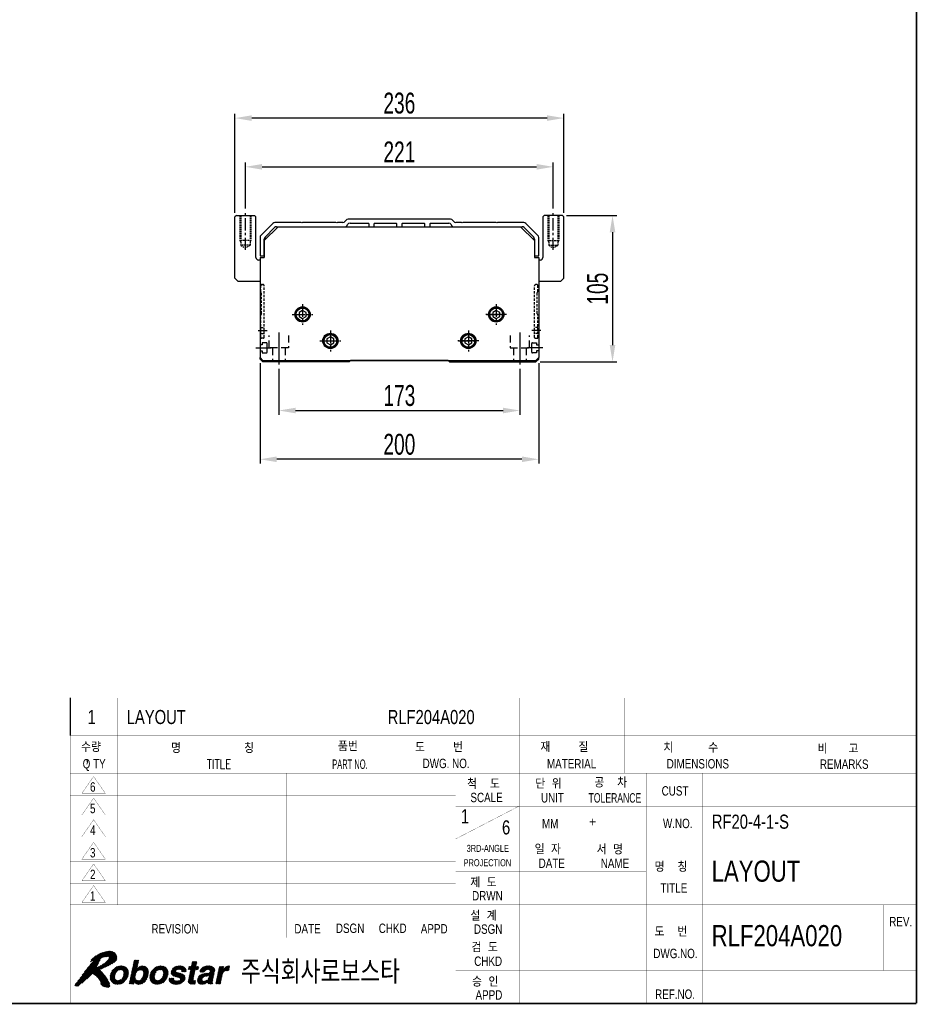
# Model space of a CAD drawing. Extents: x 4 to 2311, y -23 to 1597.
# Tile 15 of 18: x 1666 to 2311, y 9 to 716. Entities that reach past the tile are written whole.
import ezdxf
from ezdxf.enums import TextEntityAlignment as Align

# ---------------------------------------------------------------- set-up
doc = ezdxf.new("R2010")
doc.units = 0
doc.header["$LTSCALE"] = 7
doc.header["$MEASUREMENT"] = 0
for name, pattern in [('CENTER', [2, 1.25, -0.25, 0.25, -0.25]), ('DASHED', [0.75, 0.5, -0.25]), ('HIDDEN', [0.375, 0.25, -0.125])]:
    doc.linetypes.add(name, pattern=pattern)
doc.layers.get('0').update_dxf_attribs({"linetype": 'CONTINUOUS'})
doc.layers.get('DEFPOINTS').update_dxf_attribs({"linetype": 'CONTINUOUS'})
for name, color, linetype in [('1', 3, 'CENTER'), ('3', 4, 'CONTINUOUS'), ('CENTERLINE', 3, 'CENTER'), ('CL', 1, 'CENTER'), ('HIDDEN', 5, 'DASHED')]:
    doc.layers.add(name, color=color, linetype=linetype)
doc.styles.add('GHS', font='romans.shx', dxfattribs={"bigfont": 'ghs.shx'})
doc.styles.add('HS', font='txt.shx', dxfattribs={"width": 0.8, "bigfont": 'hs.shx'})
doc.styles.add('Robostar', font='Gulim.ttf', dxfattribs={"width": 0.7})
doc.styles.add('ROMANS', font='ROMANS.shx', dxfattribs={"width": 0.8})
doc.styles.get("Standard").update_dxf_attribs({"font": 'Gulim.ttf', "width": 0.8})
doc.dimstyles.new('Robostar', dxfattribs={"dimscale": 6, "dimtxt": 2.5, "dimasz": 2, "dimexe": 0.5, "dimexo": 0.5, "dimgap": 0.5, "dimtad": 3, "dimdsep": 46, "dimtxsty": 'Robostar', "dimcen": 0, "dimclrd": 4, "dimclre": 4, "dimclrt": 9, "dimadec": 0, "dimazin": 2, "dimtm": 0.1, "dimtfac": 1, "dimtix": 1, "dimtmove": 1, "dimatfit": 0, "dimfxl": 0, "dimtolj": 1, "dimarcsym": 0})

# ---------------------------------------------------------------- blocks, each defined once
blk = doc.blocks.new('*X1')
at = {"color": 0}
for p, q in [((13.23, 7.31), (14.48, 8.56)), ((13.28, 7.54), (14.53, 8.79)), ((13.33, 7.76), (14.58, 9.01)), ((13.38, 7.99), (14.6, 9.21)), ((13.42, 8.21), (14.42, 9.21)), ((13.47, 8.44), (14.24, 9.21)), ((13.52, 8.66), (14.07, 9.21)), ((13.57, 8.88), (13.89, 9.21)), ((13.62, 9.11), (13.71, 9.21)), ((25.14, 7.2), (26.85, 8.91)), ((25.31, 7.2), (26.97, 8.85)), ((25.49, 7.2), (26.92, 8.63)), ((25.63, 7.15), (26.88, 8.4)), ((25.82, 8.05), (26.67, 8.91)), ((25.86, 8.28), (26.5, 8.91)), ((25.91, 8.5), (26.32, 8.91)), ((25.96, 8.73), (26.14, 8.91)), ((8.49, 5.4), (11.07, 7.98)), ((8.51, 5.59), (10.91, 7.99)), ((8.52, 5.25), (9.68, 6.41)), ((8.53, 5.79), (10.72, 7.98)), ((8.55, 5.98), (10.52, 7.96)), ((8.62, 6.23), (10.31, 7.92)), ((8.7, 6.49), (10.04, 7.84)), ((8.88, 6.84), (9.71, 7.68)), ((9.99, 4.07), (12.42, 6.5)), ((10.17, 4.08), (12.4, 6.3)), ((10.39, 7.12), (11.23, 7.96)), ((10.6, 7.15), (11.38, 7.94)), ((10.78, 7.16), (11.51, 7.89)), ((10.93, 7.13), (11.64, 7.84)), ((11.05, 5.31), (12.42, 6.68)), ((11.06, 7.09), (11.77, 7.79)), ((11.17, 7.02), (11.87, 7.71)), ((11.26, 6.93), (11.96, 7.64)), ((11.26, 5.69), (12.4, 6.83)), ((11.33, 6.82), (12.06, 7.56)), ((11.34, 5.95), (12.37, 6.98)), ((11.37, 6.69), (12.14, 7.46)), ((11.38, 6.17), (12.34, 7.12)), ((11.4, 6.54), (12.21, 7.35)), ((11.4, 6.36), (12.28, 7.24)), ((12.76, 5.07), (13.99, 6.3)), ((12.8, 5.29), (14.14, 6.63)), ((12.85, 5.52), (15.32, 7.98)), ((12.9, 5.74), (15.11, 7.96)), ((12.95, 5.97), (14.85, 7.87)), ((13, 6.19), (14.24, 7.44)), ((13.04, 6.42), (14.29, 7.66)), ((13.09, 6.64), (14.34, 7.89)), ((13.14, 6.86), (14.39, 8.11)), ((13.19, 7.09), (14.44, 8.34)), ((14.27, 4.1), (16.65, 6.49)), ((14.41, 4.07), (16.63, 6.29)), ((14.54, 7.03), (15.5, 7.99)), ((14.81, 7.12), (15.66, 7.97)), ((15.01, 7.14), (15.81, 7.95)), ((15.16, 7.12), (15.94, 7.9)), ((15.19, 5.21), (16.67, 6.68)), ((15.29, 7.08), (16.06, 7.84)), ((15.4, 7.01), (16.18, 7.79)), ((15.46, 5.65), (16.65, 6.84)), ((15.49, 6.91), (16.27, 7.7)), ((15.55, 6.81), (16.36, 7.61)), ((15.55, 5.92), (16.63, 7)), ((15.59, 6.67), (16.44, 7.52)), ((15.6, 6.14), (16.61, 7.15)), ((15.62, 6.51), (16.5, 7.4)), ((15.62, 6.34), (16.55, 7.27)), ((16.94, 5.37), (18.28, 6.71)), ((16.95, 5.55), (19.39, 7.99)), ((16.97, 5.74), (19.21, 7.98)), ((16.97, 5.22), (18.1, 6.34)), ((16.98, 5.94), (19.01, 7.96)), ((17.04, 6.17), (18.81, 7.94)), ((17.13, 6.43), (18.55, 7.86)), ((17.25, 6.73), (18.26, 7.74)), ((18.31, 4.08), (20.87, 6.64)), ((18.47, 4.06), (20.85, 6.45)), ((18.58, 7), (19.55, 7.97)), ((18.88, 7.13), (19.71, 7.95)), ((19.09, 7.16), (19.86, 7.92)), ((19.26, 7.15), (19.98, 7.88)), ((19.41, 7.13), (20.11, 7.83)), ((19.53, 7.07), (20.24, 7.77)), ((19.64, 7), (20.33, 7.7)), ((19.67, 5.62), (20.84, 6.79)), ((19.72, 6.91), (20.43, 7.62)), ((19.77, 5.89), (20.82, 6.94)), ((19.79, 6.79), (20.53, 7.54)), ((19.82, 6.65), (20.6, 7.43)), ((19.82, 6.12), (20.79, 7.09)), ((19.84, 6.32), (20.73, 7.21)), ((19.85, 6.5), (20.67, 7.32)), ((21.47, 6.72), (22.69, 7.93)), ((21.49, 6.55), (22.9, 7.96)), ((21.51, 6.39), (23.09, 7.98)), ((21.52, 6.23), (23.28, 7.99)), ((21.54, 6.96), (22.42, 7.84)), ((21.59, 6.13), (23.45, 7.99)), ((21.69, 6.04), (22.49, 6.84)), ((21.78, 5.96), (22.55, 6.73)), ((21.79, 7.38), (22.01, 7.61)), ((21.87, 5.87), (22.64, 6.65)), ((22, 5.82), (22.78, 6.6)), ((22.13, 5.78), (22.91, 6.56)), ((22.26, 5.73), (23.05, 6.52)), ((22.39, 5.69), (23.19, 6.49)), ((22.53, 5.65), (23.34, 6.46)), ((22.68, 5.62), (23.48, 6.42)), ((22.82, 5.59), (23.62, 6.38)), ((22.87, 7.23), (23.62, 7.98)), ((22.97, 5.55), (23.75, 6.34)), ((23.07, 7.25), (23.77, 7.95)), ((23.1, 5.51), (23.88, 6.29)), ((23.24, 7.24), (23.92, 7.92)), ((23.4, 7.22), (24.05, 7.88)), ((23.53, 7.18), (24.17, 7.82)), ((23.63, 7.1), (24.29, 7.77)), ((23.68, 6.98), (24.38, 7.68)), ((23.7, 6.82), (24.48, 7.6)), ((23.82, 6.76), (24.55, 7.49)), ((23.99, 6.76), (24.6, 7.37)), ((24.17, 6.76), (24.65, 7.24)), ((24.35, 6.76), (24.66, 7.07)), ((24.52, 6.76), (24.66, 6.9)), ((25.17, 7.41), (25.66, 7.9)), ((25.2, 5.13), (26.45, 6.38)), ((25.22, 7.63), (25.49, 7.9)), ((25.24, 5.36), (26.49, 6.61)), ((25.27, 7.86), (25.31, 7.9)), ((25.29, 5.58), (26.54, 6.83)), ((25.34, 5.81), (26.59, 7.06)), ((25.39, 6.03), (27.25, 7.9)), ((25.44, 6.26), (27.08, 7.9)), ((25.48, 6.48), (26.9, 7.9)), ((25.53, 6.71), (26.78, 7.95)), ((25.58, 6.93), (26.83, 8.18)), ((26.73, 7.2), (27.37, 7.83)), ((26.9, 7.2), (27.32, 7.61)), ((27.07, 4.89), (28.55, 6.36)), ((27.08, 7.2), (27.27, 7.38)), ((27.09, 4.72), (28.75, 6.39)), ((27.09, 5.08), (28.33, 6.32)), ((27.12, 4.58), (28.96, 6.42)), ((27.18, 4.46), (29.17, 6.45)), ((27.61, 6.84), (28.66, 7.89)), ((27.64, 6.69), (28.89, 7.94)), ((27.74, 7.15), (28.37, 7.77)), ((27.81, 6.69), (29.1, 7.98)), ((27.99, 6.69), (29.29, 7.99)), ((28.17, 6.69), (29.47, 8)), ((28.34, 6.69), (29.64, 7.99)), ((28.42, 4.11), (30.63, 6.32)), ((28.61, 5.72), (29.37, 6.48)), ((28.84, 5.77), (30.64, 7.57)), ((29.02, 7.19), (29.81, 7.98)), ((29.05, 5.8), (30.7, 7.45)), ((29.22, 7.21), (29.95, 7.95)), ((29.27, 5.85), (30.75, 7.33)), ((29.38, 7.2), (30.1, 7.92)), ((29.38, 5.25), (30.67, 6.54)), ((29.5, 5.55), (30.72, 6.77)), ((29.53, 7.17), (30.23, 7.87)), ((29.55, 5.77), (30.75, 6.98)), ((29.56, 5.96), (30.76, 7.16)), ((29.65, 7.12), (30.35, 7.82)), ((29.73, 7.02), (30.46, 7.75)), ((29.76, 6.87), (30.56, 7.67)), ((31.16, 5.09), (32.45, 6.38)), ((31.21, 5.32), (33.89, 7.99)), ((31.26, 5.54), (33.71, 7.99)), ((31.31, 5.76), (33.51, 7.97)), ((31.36, 5.99), (33.25, 7.89)), ((31.4, 6.21), (32.6, 7.41)), ((31.45, 6.44), (32.65, 7.63)), ((31.5, 6.66), (32.69, 7.86)), ((31.55, 6.89), (32.56, 7.9)), ((31.59, 7.11), (32.38, 7.9)), ((31.64, 7.34), (32.2, 7.9)), ((31.69, 7.56), (32.03, 7.9)), ((31.74, 7.79), (31.85, 7.9)), ((32.98, 6.91), (33.92, 7.85)), ((33.22, 6.97), (33.87, 7.62)), ((33.42, 6.99), (33.83, 7.4)), ((33.6, 7), (33.78, 7.18)), ((8.55, 5.1), (9.59, 6.15)), ((8.58, 4.96), (9.54, 5.92)), ((8.64, 4.84), (9.52, 5.72)), ((8.7, 4.73), (9.52, 5.54)), ((8.77, 4.61), (9.54, 5.39)), ((8.84, 4.51), (9.58, 5.25)), ((8.94, 4.44), (9.65, 5.14)), ((9.04, 4.36), (9.73, 5.05)), ((9.14, 4.28), (9.84, 4.98)), ((9.26, 4.23), (9.97, 4.93)), ((9.39, 4.18), (10.12, 4.91)), ((9.52, 4.13), (10.29, 4.9)), ((9.67, 4.1), (10.5, 4.93)), ((9.83, 4.09), (10.82, 5.07)), ((10.37, 4.1), (12.38, 6.1)), ((10.58, 4.12), (12.32, 5.87)), ((10.84, 4.21), (12.23, 5.6)), ((11.15, 4.34), (12.09, 5.28)), ((12.57, 4.17), (13.86, 5.46)), ((12.61, 4.39), (13.85, 5.63)), ((12.66, 4.62), (13.87, 5.83)), ((12.71, 4.84), (13.91, 6.05)), ((12.73, 4.16), (13.89, 5.32)), ((12.91, 4.16), (13.94, 5.19)), ((13.09, 4.16), (14.01, 5.09)), ((13.26, 4.16), (13.6, 4.49)), ((13.44, 4.16), (13.55, 4.27)), ((13.67, 4.57), (14.1, 5)), ((13.73, 4.45), (14.21, 4.93)), ((13.81, 4.36), (14.35, 4.9)), ((13.9, 4.27), (14.51, 4.87)), ((14.01, 4.2), (14.71, 4.9)), ((14.13, 4.15), (15.04, 5.05)), ((14.58, 4.06), (16.6, 6.09)), ((14.78, 4.09), (16.54, 5.84)), ((14.99, 4.12), (16.46, 5.59)), ((15.25, 4.2), (16.31, 5.27)), ((15.69, 4.46), (16.01, 4.79)), ((17, 5.07), (18.02, 6.09)), ((17.03, 4.92), (17.98, 5.87)), ((17.09, 4.81), (17.96, 5.68)), ((17.16, 4.7), (17.96, 5.5)), ((17.23, 4.59), (17.99, 5.36)), ((17.31, 4.5), (18.04, 5.23)), ((17.41, 4.42), (18.11, 5.12)), ((17.51, 4.34), (18.2, 5.03)), ((17.61, 4.26), (18.31, 4.96)), ((17.74, 4.22), (18.45, 4.93)), ((17.87, 4.17), (18.6, 4.9)), ((17.99, 4.12), (18.79, 4.91)), ((18.15, 4.1), (18.99, 4.94)), ((18.66, 4.08), (20.84, 6.25)), ((18.86, 4.1), (20.82, 6.06)), ((19.08, 4.15), (20.74, 5.8)), ((19.34, 4.23), (20.65, 5.54)), ((19.7, 4.41), (20.46, 5.17)), ((21.04, 5.04), (21.35, 5.36)), ((21.04, 5.22), (21.18, 5.36)), ((21.05, 4.87), (21.53, 5.36)), ((21.1, 4.75), (21.71, 5.36)), ((21.15, 4.62), (21.88, 5.36)), ((21.22, 4.52), (22.05, 5.35)), ((21.31, 4.43), (22.05, 5.17)), ((21.4, 4.35), (22.09, 5.04)), ((21.52, 4.29), (22.18, 4.94)), ((21.64, 4.23), (22.29, 4.88)), ((21.76, 4.17), (22.43, 4.84)), ((21.91, 4.14), (22.58, 4.82)), ((22.05, 4.11), (22.75, 4.81)), ((22.2, 4.09), (22.94, 4.82)), ((22.37, 4.07), (23.19, 4.9)), ((22.54, 4.06), (24.39, 5.92)), ((22.72, 4.07), (24.43, 5.78)), ((22.91, 4.08), (24.45, 5.62)), ((23.13, 4.13), (24.47, 5.46)), ((23.23, 5.47), (24.01, 6.24)), ((23.35, 5.41), (24.12, 6.17)), ((23.37, 4.19), (24.45, 5.27)), ((23.41, 5.29), (24.21, 6.09)), ((23.44, 5.15), (24.3, 6.01)), ((23.65, 4.3), (24.34, 4.98)), ((25.12, 4.7), (26.35, 5.93)), ((25.13, 4.54), (26.3, 5.71)), ((25.15, 4.91), (26.4, 6.16)), ((25.18, 4.41), (26.25, 5.49)), ((25.25, 4.31), (26.21, 5.26)), ((25.35, 4.23), (26.17, 5.04)), ((25.49, 4.19), (26.22, 4.92)), ((25.62, 4.14), (26.35, 4.87)), ((25.79, 4.13), (26.52, 4.86)), ((25.95, 4.12), (26.7, 4.87)), ((26.13, 4.12), (26.7, 4.69)), ((26.31, 4.12), (26.65, 4.47)), ((26.49, 4.13), (26.6, 4.24)), ((27.15, 5.32), (28.09, 6.26)), ((27.25, 4.36), (28.09, 5.2)), ((27.3, 5.64), (27.76, 6.1)), ((27.34, 4.27), (28.09, 5.02)), ((27.44, 4.2), (28.15, 4.9)), ((27.57, 4.14), (28.24, 4.82)), ((27.7, 4.1), (28.37, 4.77)), ((27.85, 4.08), (28.55, 4.77)), ((28.02, 4.06), (28.77, 4.82)), ((28.21, 4.08), (29.08, 4.95)), ((28.67, 4.19), (30.58, 6.1)), ((29.04, 4.39), (30.53, 5.87)), ((29.31, 4.48), (30.48, 5.65)), ((29.31, 4.3), (30.43, 5.42)), ((29.35, 4.16), (30.39, 5.2)), ((29.53, 4.16), (30.34, 4.97)), ((29.7, 4.16), (30.3, 4.76)), ((29.88, 4.16), (30.28, 4.56)), ((30.06, 4.16), (30.31, 4.41)), ((30.23, 4.16), (30.39, 4.32)), ((30.97, 4.19), (32.22, 5.44)), ((31.02, 4.42), (32.27, 5.67)), ((31.07, 4.64), (32.32, 5.89)), ((31.12, 4.87), (32.37, 6.12)), ((31.12, 4.16), (32.18, 5.22)), ((31.29, 4.16), (32.13, 4.99)), ((31.47, 4.16), (32.08, 4.77)), ((31.65, 4.16), (32.03, 4.54)), ((31.82, 4.16), (31.98, 4.32))]:
    blk.add_line(p, q, dxfattribs=at)
blk = doc.blocks.new('*X2')
at = {"color": 0}
for p, q in [((2.13, 5.4), (7.75, 11.03)), ((2.6, 6.05), (7.53, 10.98)), ((3.09, 6.72), (7.3, 10.93)), ((3.62, 7.42), (7.08, 10.88)), ((4.25, 8.23), (6.86, 10.84)), ((4.79, 9.12), (6.22, 10.55)), ((4.83, 8.99), (6.55, 10.71)), ((5.05, 6.2), (9.58, 10.73)), ((5.15, 6.12), (9.65, 10.62)), ((6.53, 7.33), (9.72, 10.52)), ((6.55, 9.65), (7.97, 11.06)), ((6.85, 9.77), (8.18, 11.1)), ((7.1, 9.84), (8.37, 11.11)), ((7.32, 9.89), (8.55, 11.11)), ((7.53, 9.92), (8.72, 11.11)), ((7.73, 9.94), (8.87, 11.08)), ((7.92, 9.96), (9.01, 11.05)), ((8.11, 9.97), (9.15, 11.01)), ((8.22, 9.54), (9.49, 10.81)), ((8.25, 9.93), (9.26, 10.94)), ((8.29, 9.8), (9.37, 10.88)), ((1.02, 3.77), (6.2, 8.94)), ((1.09, 4.01), (6.36, 9.27)), ((1.16, 3.72), (6.04, 8.6)), ((1.64, 4.74), (6.53, 9.63)), ((4.36, 8.87), (5.87, 10.38)), ((4.5, 9.19), (5.44, 10.12)), ((4.94, 6.27), (7.07, 8.4)), ((6.82, 7.44), (9.78, 10.4)), ((7.12, 7.56), (9.84, 10.28)), ((7.43, 7.69), (9.88, 10.15)), ((7.76, 7.85), (9.92, 10.01)), ((8.1, 8.01), (9.95, 9.86)), ((8.47, 8.2), (9.95, 9.69)), ((8.87, 8.43), (9.95, 9.51)), ((9.32, 8.7), (9.89, 9.27)), ((1.3, 3.69), (5.87, 8.26)), ((1.45, 3.66), (5.66, 7.87)), ((1.62, 3.65), (5.61, 7.64)), ((2.49, 4.35), (5.89, 7.74)), ((3.53, 5.21), (4.72, 6.4)), ((4.73, 6.41), (6.2, 7.88)), ((4.84, 6.34), (6.57, 8.07)), ((5.25, 6.04), (6.34, 7.14)), ((5.34, 5.96), (6.44, 7.06)), ((5.44, 5.88), (6.53, 6.97)), ((5.54, 5.8), (6.62, 6.89)), ((5.62, 5.71), (6.71, 6.8)), ((5.71, 5.62), (6.79, 6.71)), ((5.8, 5.54), (6.88, 6.62)), ((5.89, 5.45), (6.96, 6.52)), ((5.97, 5.35), (7.05, 6.43)), ((6.04, 5.25), (7.13, 6.33)), ((6.12, 5.15), (7.2, 6.23)), ((6.2, 5.05), (7.28, 6.13)), ((6.27, 4.94), (7.36, 6.03)), ((6.33, 4.83), (7.44, 5.93)), ((6.4, 4.72), (7.51, 5.83)), ((6.46, 4.61), (7.58, 5.72)), ((6.51, 4.48), (7.65, 5.62)), ((6.56, 4.36), (7.72, 5.51)), ((6.57, 4.01), (7.86, 5.29)), ((6.61, 4.23), (7.79, 5.4)), ((6.65, 3.92), (7.92, 5.18)), ((6.74, 3.83), (7.99, 5.07)), ((6.83, 3.74), (8.05, 4.96)), ((6.92, 3.65), (8.12, 4.85)), ((7.05, 3.6), (8.18, 4.73)), ((7.2, 3.58), (8.24, 4.62)), ((7.34, 3.54), (8.3, 4.5)), ((7.48, 3.51), (8.35, 4.37)), ((7.62, 3.47), (8.37, 4.22)), ((6.49, 4.11), (6.54, 4.15)), ((7.77, 3.44), (8.4, 4.07)), ((7.93, 3.42), (8.43, 3.92)), ((8.13, 3.44), (8.44, 3.75))]:
    blk.add_line(p, q, dxfattribs=at)
blk = doc.blocks.new('LOGO-ROBOSTAR')
at = {"color": 230, "const_width": 0.00973}
for points in [[(9.53, 10.79), (9.13, 11.02), (8.68, 11.12), (8.21, 11.1), (7.73, 11.02), (7.27, 10.92), (6.83, 10.83), (6.33, 10.61), (5.82, 10.35), (5.33, 10.06), (4.89, 9.7), (4.53, 9.27), (4.31, 8.74), (4.38, 8.82), (4.46, 8.88), (4.54, 8.94), (4.62, 9), (4.7, 9.06), (4.78, 9.12), (4.81, 9.1), (4.83, 9.07), (4.83, 9.04), (4.83, 9), (4.83, 8.96), (4.83, 8.93), (4.15, 8.1), (3.49, 7.26), (2.85, 6.39), (2.22, 5.52), (1.58, 4.66), (0.93, 3.8), (1.07, 3.75), (1.2, 3.71), (1.35, 3.68), (1.49, 3.66), (1.64, 3.65), (1.79, 3.66), (2.27, 4.16), (2.78, 4.6), (3.3, 5.02), (3.81, 5.44), (4.29, 5.9), (4.73, 6.42), (5.14, 6.14), (5.53, 5.81), (5.89, 5.45), (6.2, 5.05), (6.46, 4.62), (6.63, 4.18), (6.61, 4.14), (6.58, 4.14), (6.55, 4.15), (6.52, 4.16), (6.48, 4.18), (6.44, 4.18), (6.51, 4.08), (6.59, 3.98), (6.68, 3.89), (6.78, 3.79), (6.87, 3.7), (6.97, 3.61), (7.21, 3.58), (7.45, 3.52), (7.69, 3.45), (7.93, 3.42), (8.16, 3.45), (8.39, 3.56), (8.43, 3.71), (8.44, 3.85), (8.42, 3.99), (8.39, 4.13), (8.36, 4.28), (8.34, 4.42), (8.07, 4.93), (7.77, 5.43), (7.44, 5.93), (7.08, 6.4), (6.68, 6.83), (6.25, 7.22), (6.85, 7.45), (7.44, 7.7), (8.01, 7.97), (8.58, 8.26), (9.13, 8.58), (9.67, 8.93), (9.87, 9.21), (9.96, 9.53), (9.95, 9.87), (9.87, 10.21), (9.72, 10.52)], [(8.2, 9.45), (7.81, 9.02), (7.39, 8.64), (6.95, 8.3), (6.48, 8.02), (6, 7.79), (5.5, 7.6), (5.7, 7.93), (5.88, 8.27), (6.04, 8.61), (6.21, 8.96), (6.37, 9.3), (6.54, 9.64), (6.8, 9.75), (7.06, 9.83), (7.34, 9.89), (7.62, 9.93), (7.91, 9.96), (8.2, 9.97), (8.28, 9.91), (8.3, 9.83), (8.28, 9.74), (8.25, 9.64), (8.22, 9.55)]]:
    blk.add_lwpolyline(points, close=True, dxfattribs=at)
at = {"color": 5, "const_width": 0.00973}
for points in [[(14.24, 7.41), (14.25, 7.41), (14.37, 7.54), (14.52, 7.67), (14.7, 7.79), (14.91, 7.9), (15.16, 7.97), (15.46, 8), (15.85, 7.94), (16.18, 7.78), (16.44, 7.52), (16.61, 7.15), (16.67, 6.66), (16.6, 6.07), (16.46, 5.57), (16.23, 5.09), (15.94, 4.68), (15.56, 4.36), (15.12, 4.14), (14.6, 4.06), (14.4, 4.08), (14.2, 4.12), (14.02, 4.19), (13.87, 4.3), (13.73, 4.44), (13.64, 4.63), (13.63, 4.63), (13.53, 4.16), (12.56, 4.16), (13.64, 9.21), (14.62, 9.21)], [(26.77, 7.9), (27.38, 7.9), (27.23, 7.2), (26.62, 7.2), (26.19, 5.17), (26.17, 5.07), (26.17, 4.99), (26.19, 4.93), (26.25, 4.89), (26.36, 4.87), (26.53, 4.86), (26.56, 4.86), (26.6, 4.87), (26.63, 4.87), (26.67, 4.87), (26.7, 4.87), (26.74, 4.88), (26.58, 4.13), (26.5, 4.13), (26.42, 4.13), (26.34, 4.12), (26.27, 4.12), (26.19, 4.12), (26.11, 4.12), (25.99, 4.12), (25.62, 4.14), (25.37, 4.22), (25.21, 4.34), (25.13, 4.5), (25.12, 4.7), (25.15, 4.93), (25.64, 7.2), (25.13, 7.2), (25.28, 7.9), (25.78, 7.9), (26, 8.91), (26.98, 8.91)], [(10.04, 4.06), (9.56, 4.11), (9.15, 4.27), (8.81, 4.54), (8.59, 4.92), (8.49, 5.42), (8.55, 6.03), (8.75, 6.64), (9.06, 7.14), (9.45, 7.52), (9.89, 7.79), (10.38, 7.94), (10.88, 8), (11.36, 7.94), (11.78, 7.79), (12.11, 7.52), (12.34, 7.14), (12.43, 6.64), (12.37, 6.03), (12.17, 5.42), (11.86, 4.92), (11.48, 4.54), (11.03, 4.27), (10.54, 4.11)], [(10.7, 7.17), (10.36, 7.12), (10.09, 6.98), (9.89, 6.78), (9.73, 6.54), (9.63, 6.28), (9.56, 6.03), (9.52, 5.78), (9.52, 5.52), (9.57, 5.28), (9.69, 5.08), (9.9, 4.94), (10.22, 4.89), (10.56, 4.94), (10.83, 5.08), (11.04, 5.28), (11.19, 5.52), (11.29, 5.78), (11.36, 6.03), (11.4, 6.28), (11.4, 6.54), (11.35, 6.78), (11.23, 6.98), (11.02, 7.12)], [(14.98, 7.15), (14.68, 7.1), (14.43, 6.97), (14.23, 6.77), (14.08, 6.52), (13.96, 6.24), (13.88, 5.95), (13.85, 5.67), (13.86, 5.42), (13.93, 5.2), (14.06, 5.03), (14.25, 4.91), (14.53, 4.87), (14.82, 4.92), (15.06, 5.07), (15.25, 5.27), (15.4, 5.51), (15.51, 5.76), (15.58, 6), (15.62, 6.29), (15.62, 6.56), (15.56, 6.8), (15.44, 6.98), (15.25, 7.1)], [(18.49, 4.06), (18.01, 4.11), (17.59, 4.27), (17.25, 4.54), (17.03, 4.92), (16.93, 5.42), (16.99, 6.03), (17.2, 6.64), (17.5, 7.14), (17.89, 7.52), (18.34, 7.79), (18.82, 7.94), (19.32, 8), (19.8, 7.94), (20.22, 7.79), (20.55, 7.52), (20.78, 7.14), (20.87, 6.64), (20.81, 6.03), (20.61, 5.42), (20.31, 4.92), (19.92, 4.54), (19.47, 4.27), (18.99, 4.11)], [(19.15, 7.17), (18.8, 7.12), (18.54, 6.98), (18.33, 6.78), (18.18, 6.54), (18.07, 6.28), (18, 6.03), (17.97, 5.78), (17.96, 5.52), (18.01, 5.28), (18.13, 5.08), (18.34, 4.94), (18.66, 4.89), (19, 4.94), (19.27, 5.08), (19.48, 5.28), (19.63, 5.52), (19.74, 5.78), (19.8, 6.03), (19.84, 6.28), (19.85, 6.54), (19.8, 6.78), (19.68, 6.98), (19.46, 7.12)], [(23.7, 6.76), (23.7, 6.88), (23.68, 6.99), (23.63, 7.1), (23.53, 7.18), (23.37, 7.23), (23.15, 7.25), (22.91, 7.24), (22.74, 7.19), (22.62, 7.13), (22.54, 7.05), (22.49, 6.97), (22.46, 6.89), (22.59, 6.66), (23, 6.53), (23.53, 6.41), (24.06, 6.23), (24.42, 5.9), (24.48, 5.35), (24.3, 4.87), (24.01, 4.53), (23.65, 4.3), (23.27, 4.15), (22.89, 4.08), (22.57, 4.06), (22.15, 4.09), (21.75, 4.18), (21.42, 4.33), (21.17, 4.58), (21.03, 4.91), (21.04, 5.36), (22.05, 5.36), (22.04, 5.2), (22.07, 5.07), (22.15, 4.96), (22.28, 4.88), (22.48, 4.83), (22.75, 4.81), (22.98, 4.83), (23.15, 4.88), (23.29, 4.95), (23.38, 5.03), (23.43, 5.12), (23.46, 5.19), (23.34, 5.43), (22.94, 5.56), (22.4, 5.68), (21.88, 5.86), (21.53, 6.19), (21.47, 6.75), (21.56, 7.03), (21.73, 7.31), (21.97, 7.58), (22.3, 7.79), (22.72, 7.94), (23.25, 8), (23.62, 7.98), (23.97, 7.91), (24.29, 7.77), (24.53, 7.55), (24.66, 7.22), (24.66, 6.76)], [(30.32, 4.89), (30.29, 4.7), (30.28, 4.55), (30.29, 4.45), (30.32, 4.38), (30.36, 4.34), (30.42, 4.31), (30.38, 4.16), (29.32, 4.16), (29.32, 4.24), (29.31, 4.31), (29.31, 4.37), (29.31, 4.43), (29.32, 4.51), (29.33, 4.6), (29.18, 4.48), (29.01, 4.36), (28.81, 4.25), (28.58, 4.15), (28.31, 4.09), (28, 4.06), (27.73, 4.09), (27.48, 4.17), (27.28, 4.32), (27.13, 4.53), (27.07, 4.8), (27.1, 5.15), (27.2, 5.49), (27.37, 5.77), (27.58, 5.99), (27.84, 6.16), (28.13, 6.28), (28.44, 6.35), (29.35, 6.48), (29.43, 6.49), (29.52, 6.52), (29.6, 6.56), (29.67, 6.61), (29.72, 6.68), (29.76, 6.77), (29.77, 6.95), (29.71, 7.07), (29.61, 7.15), (29.48, 7.19), (29.34, 7.21), (29.21, 7.21), (28.99, 7.19), (28.82, 7.12), (28.69, 7.03), (28.6, 6.92), (28.54, 6.8), (28.49, 6.69), (27.54, 6.69), (27.76, 7.18), (28.04, 7.54), (28.36, 7.77), (28.73, 7.91), (29.11, 7.98), (29.49, 8), (29.78, 7.98), (30.1, 7.92), (30.39, 7.8), (30.63, 7.6), (30.76, 7.31), (30.75, 6.91)], [(31.76, 7.9), (32.7, 7.9), (32.57, 7.25), (32.58, 7.25), (32.72, 7.44), (32.88, 7.61), (33.05, 7.77), (33.25, 7.89), (33.49, 7.97), (33.76, 8), (33.8, 8), (33.83, 7.99), (33.86, 7.99), (33.89, 7.99), (33.92, 7.99), (33.95, 7.98), (33.74, 6.99), (33.7, 6.99), (33.65, 6.99), (33.6, 7), (33.55, 7), (33.51, 7), (33.46, 7), (33.12, 6.96), (32.86, 6.86), (32.66, 6.71), (32.52, 6.52), (32.42, 6.32), (32.36, 6.11), (31.95, 4.16), (30.97, 4.16)], [(29.59, 5.98), (29.53, 5.94), (29.45, 5.91), (29.35, 5.87), (29.23, 5.84), (29.07, 5.81), (28.88, 5.78), (28.7, 5.74), (28.53, 5.69), (28.38, 5.62), (28.25, 5.53), (28.15, 5.39), (28.09, 5.21), (28.08, 5.06), (28.11, 4.94), (28.17, 4.86), (28.26, 4.8), (28.36, 4.77), (28.45, 4.76), (28.68, 4.79), (28.89, 4.85), (29.1, 4.96), (29.27, 5.11), (29.41, 5.29), (29.49, 5.5)]]:
    blk.add_lwpolyline(points, close=True, dxfattribs=at)
at = {"color": 230, "linetype": 'Continuous'}
blk.add_blockref('*X2', (0, 0), dxfattribs=at)
at = {"color": 5, "linetype": 'Continuous'}
blk.add_blockref('*X1', (0, 0), dxfattribs=at)
at = {"style": 'GHS', "width": 0.8}
blk.add_text('주식회사로보스타', height=5, dxfattribs=at).set_placement((36.32, 4.19))
blk = doc.blocks.new('*D27')
at = {"color": 4, "lineweight": -2}
for p, q in [((1852.34, 465.78), (1852.34, 432.78)), ((2025.34, 465.78), (2025.34, 432.78)), ((1864.34, 435.78), (2013.34, 435.78))]:
    blk.add_line(p, q, dxfattribs=at)
at = {"color": 4}
for points in [[(1864.34, 437.78), (1864.34, 433.78), (1852.34, 435.78)], [(2013.34, 437.78), (2013.34, 433.78), (2025.34, 435.78)]]:
    blk.add_solid(points, dxfattribs=at)
at = {"layer": 'DEFPOINTS', "color": 0}
for p in [(1852.34, 468.78), (2025.34, 468.78), (2025.34, 435.78)]:
    blk.add_point(p, dxfattribs=at)
at = {"color": 9, "insert": (1938.84, 446.49), "char_height": 15, "attachment_point": 5, "style": 'Robostar'}
blk.add_mtext('\\A1;173', dxfattribs=at)
blk = doc.blocks.new('*D28')
at = {"color": 4, "lineweight": -2}
for p, q in [((1838.84, 469.78), (1838.84, 397.78)), ((2038.84, 469.78), (2038.84, 397.78)), ((2026.84, 400.78), (1850.84, 400.78))]:
    blk.add_line(p, q, dxfattribs=at)
at = {"color": 4}
for points in [[(1850.84, 402.78), (1850.84, 398.78), (1838.84, 400.78)], [(2026.84, 402.78), (2026.84, 398.78), (2038.84, 400.78)]]:
    blk.add_solid(points, dxfattribs=at)
at = {"layer": 'DEFPOINTS', "color": 0}
for p in [(1838.84, 472.78), (2038.84, 472.78), (1838.84, 400.78)]:
    blk.add_point(p, dxfattribs=at)
at = {"color": 9, "insert": (1938.84, 411.47), "char_height": 15, "attachment_point": 5, "style": 'Robostar'}
blk.add_mtext('\\A1;200', dxfattribs=at)
blk = doc.blocks.new('*D29')
at = {"color": 4, "lineweight": -2}
for p, q in [((1828.34, 580.8), (1828.34, 613.78)), ((1840.34, 610.78), (2037.34, 610.78)), ((2049.34, 580.8), (2049.34, 613.78))]:
    blk.add_line(p, q, dxfattribs=at)
at = {"color": 4}
for points in [[(1840.34, 612.78), (1840.34, 608.78), (1828.34, 610.78)], [(2037.34, 612.78), (2037.34, 608.78), (2049.34, 610.78)]]:
    blk.add_solid(points, dxfattribs=at)
at = {"layer": 'DEFPOINTS', "color": 0}
for p in [(2049.34, 610.78), (1828.34, 577.8), (2049.34, 577.8)]:
    blk.add_point(p, dxfattribs=at)
at = {"color": 9, "insert": (1938.84, 621.49), "char_height": 15, "attachment_point": 5, "style": 'Robostar'}
blk.add_mtext('\\A1;221', dxfattribs=at)
blk = doc.blocks.new('*D30')
at = {"color": 4, "lineweight": -2}
for p, q in [((1820.84, 577.78), (1820.84, 648.78)), ((2044.84, 645.78), (1832.84, 645.78)), ((2056.84, 577.78), (2056.84, 648.78))]:
    blk.add_line(p, q, dxfattribs=at)
at = {"color": 4}
for points in [[(1832.84, 647.78), (1832.84, 643.78), (1820.84, 645.78)], [(2044.84, 647.78), (2044.84, 643.78), (2056.84, 645.78)]]:
    blk.add_solid(points, dxfattribs=at)
at = {"layer": 'DEFPOINTS', "color": 0}
for p in [(1820.84, 645.78), (1820.84, 574.78), (2056.84, 574.78)]:
    blk.add_point(p, dxfattribs=at)
at = {"color": 9, "insert": (1938.84, 656.47), "char_height": 15, "attachment_point": 5, "style": 'Robostar'}
blk.add_mtext('\\A1;236', dxfattribs=at)
blk = doc.blocks.new('*D31')
at = {"color": 4, "lineweight": -2}
for p, q in [((2058.84, 575.78), (2094.84, 575.78)), ((2091.84, 563.78), (2091.84, 482.78)), ((2039.84, 470.78), (2094.84, 470.78))]:
    blk.add_line(p, q, dxfattribs=at)
at = {"color": 4}
for points in [[(2089.84, 563.78), (2093.84, 563.78), (2091.84, 575.78)], [(2089.84, 482.78), (2093.84, 482.78), (2091.84, 470.78)]]:
    blk.add_solid(points, dxfattribs=at)
at = {"layer": 'DEFPOINTS', "color": 0}
for p in [(2055.84, 575.78), (2036.84, 470.78), (2091.84, 470.78)]:
    blk.add_point(p, dxfattribs=at)
at = {"color": 9, "insert": (2081.13, 523.28), "char_height": 15, "attachment_point": 5, "rotation": 90, "style": 'Robostar'}
blk.add_mtext('\\A1;105', dxfattribs=at)

msp = doc.modelspace()

# ---------------------------------------------------------------- linework, layer by layer
for p, q in [((1820.844, 530.776), (1820.844, 574.776)), ((1820.844, 530.776), (1820.844, 574.776)), ((1821.844, 575.776), (1834.844, 575.776)), ((1835.844, 574.776), (1834.844, 575.776)), ((1835.844, 545.776), (1835.844, 574.776)), ((2042.844, 575.776), (2041.844, 574.776)), ((2041.844, 574.776), (2041.844, 545.776)), ((2055.844, 575.776), (2042.844, 575.776)), ((2056.844, 530.776), (2056.844, 574.776)), ((1841.844, 557.776), (1851.844, 567.776)), ((1851.844, 567.776), (2025.844, 567.776)), ((1841.844, 557.776), (1841.844, 545.776)), ((2035.844, 557.776), (2035.844, 545.776)), ((1838.844, 545.776), (1838.844, 473.776)), ((1838.844, 545.776), (1841.844, 545.776)), ((2035.844, 545.776), (2038.844, 545.776)), ((2038.844, 545.776), (2038.844, 473.776)), ((1838.844, 543.776), (1837.844, 543.776)), ((2039.844, 543.776), (2038.844, 543.776)), ((1820.844, 530.776), (1822.844, 528.776)), ((2054.844, 528.776), (2056.844, 530.776)), ((1822.844, 528.776), (1838.844, 528.776)), ((2038.844, 528.776), (2054.844, 528.776)), ((1869.344, 507.663), (1866.844, 506.22)), ((1866.844, 506.22), (1866.844, 503.333)), ((1866.844, 503.333), (1869.344, 501.889)), ((1871.844, 506.22), (1869.344, 507.663)), ((1869.344, 501.889), (1871.844, 503.333)), ((1871.844, 503.333), (1871.844, 506.22)), ((2008.344, 507.663), (2005.844, 506.22)), ((2005.844, 506.22), (2005.844, 503.333)), ((2005.844, 503.333), (2008.344, 501.889)), ((2010.844, 506.22), (2008.344, 507.663)), ((2008.344, 501.889), (2010.844, 503.333)), ((2010.844, 503.333), (2010.844, 506.22)), ((1889.344, 488.663), (1886.844, 487.22)), ((1891.844, 487.22), (1889.344, 488.663)), ((1988.344, 488.663), (1985.844, 487.22)), ((1990.844, 487.22), (1988.344, 488.663)), ((1840.344, 482.926), (1838.844, 482.926)), ((1840.344, 484.426), (1840.344, 482.926)), ((1843.344, 484.426), (1840.344, 484.426)), ((1843.844, 477.626), (1843.844, 483.926)), ((1886.844, 487.22), (1886.844, 484.333)), ((1886.844, 484.333), (1889.344, 482.889)), ((1889.344, 482.889), (1891.844, 484.333)), ((1891.844, 484.333), (1891.844, 487.22)), ((1985.844, 487.22), (1985.844, 484.333)), ((1985.844, 484.333), (1988.344, 482.889)), ((1988.344, 482.889), (1990.844, 484.333)), ((1990.844, 484.333), (1990.844, 487.22)), ((2033.844, 477.626), (2033.844, 483.926)), ((2034.344, 484.426), (2037.344, 484.426)), ((2037.344, 484.426), (2037.344, 482.926)), ((2037.344, 482.926), (2038.844, 482.926)), ((1838.844, 478.626), (1840.344, 478.626)), ((1838.844, 472.776), (1838.844, 473.776)), ((1838.844, 473.776), (1840.844, 471.776)), ((1840.344, 478.626), (1840.344, 477.126)), ((1840.344, 477.126), (1843.344, 477.126)), ((2037.344, 477.126), (2034.344, 477.126)), ((2038.844, 473.776), (2036.844, 471.776)), ((2037.344, 478.626), (2037.344, 477.126)), ((2038.844, 478.626), (2037.344, 478.626)), ((2038.844, 472.776), (2038.844, 473.776)), ((1838.844, 472.776), (1840.844, 470.776)), ((1840.844, 471.776), (2036.844, 471.776)), ((1902.844, 470.776), (1840.844, 470.776)), ((1903.844, 471.776), (1902.844, 470.776)), ((1973.844, 471.776), (1903.844, 471.776)), ((1974.844, 470.776), (1973.844, 471.776)), ((1974.844, 470.776), (2036.844, 470.776)), ((2038.844, 472.776), (2036.844, 470.776))]:
    msp.add_line(p, q)
at = {"linetype": 'Continuous'}
for p, q in [((1975.593, 573.276), (1902.095, 573.276)), ((1848.061, 570.19), (1839.43, 561.559)), ((1842.43, 560.317), (1849.303, 567.19)), ((1868.344, 570.776), (1849.475, 570.776)), ((1850.717, 567.776), (1899.629, 567.776)), ((1868.844, 570.476), (1868.344, 570.776)), ((1869.344, 570.776), (1868.844, 570.476)), ((1893.344, 570.776), (1869.344, 570.776)), ((1893.844, 570.476), (1893.344, 570.776)), ((1894.344, 570.776), (1893.844, 570.476)), ((1898.316, 570.776), (1894.344, 570.776)), ((1900.398, 572.334), (1900.013, 571.718)), ((1901.326, 568.718), (1901.711, 569.334)), ((1903.408, 570.276), (1916.594, 570.276)), ((1916.844, 570.026), (1916.844, 568.526)), ((1917.594, 567.776), (1920.094, 567.776)), ((1920.844, 568.526), (1920.844, 570.026)), ((1921.094, 570.276), (1936.594, 570.276)), ((1936.844, 570.026), (1936.844, 568.526)), ((1937.594, 567.776), (1940.094, 567.776)), ((1940.844, 568.526), (1940.844, 570.026)), ((1941.094, 570.276), (1956.594, 570.276)), ((1956.844, 570.026), (1956.844, 568.526)), ((1957.594, 567.776), (1960.094, 567.776)), ((1960.844, 568.526), (1960.844, 570.026)), ((1961.094, 570.276), (1974.28, 570.276)), ((1975.977, 569.334), (1976.362, 568.718)), ((1977.675, 571.718), (1977.29, 572.334)), ((1978.059, 567.776), (2026.97, 567.776)), ((1983.344, 570.776), (1979.372, 570.776)), ((1983.844, 570.476), (1983.344, 570.776)), ((1984.344, 570.776), (1983.844, 570.476)), ((2008.344, 570.776), (1984.344, 570.776)), ((2008.844, 570.476), (2008.344, 570.776)), ((2009.344, 570.776), (2008.844, 570.476)), ((2028.213, 570.776), (2009.344, 570.776)), ((2035.844, 557.776), (2025.844, 567.776)), ((2028.385, 567.19), (2035.258, 560.317)), ((2038.258, 561.559), (2029.627, 570.19)), ((1838.844, 560.145), (1838.844, 546.776)), ((1841.844, 546.776), (1841.844, 558.903)), ((2035.844, 558.903), (2035.844, 546.776)), ((2038.844, 546.776), (2038.844, 560.145)), ((1838.844, 546.776), (1841.844, 546.776)), ((2035.844, 546.776), (2038.844, 546.776))]:
    msp.add_line(p, q, dxfattribs=at)
at = {"color": 5, "linetype": 'HIDDEN'}
for p, q in [((1839.344, 521.276), (1839.344, 525.276)), ((1840.344, 526.276), (1840.844, 526.276)), ((1841.844, 488.276), (1841.844, 525.276)), ((2035.844, 488.276), (2035.844, 525.276)), ((2037.344, 526.276), (2036.844, 526.276)), ((2038.344, 521.276), (2038.344, 525.276)), ((1839.844, 520.276), (1839.344, 521.276)), ((1839.844, 505.276), (1839.844, 520.276)), ((2037.844, 520.276), (2038.344, 521.276)), ((2037.844, 505.276), (2037.844, 520.276)), ((1839.844, 505.276), (1839.344, 504.276)), ((1839.344, 488.276), (1839.344, 504.276)), ((2037.844, 505.276), (2038.344, 504.276)), ((2038.344, 488.276), (2038.344, 504.276)), ((1839.344, 495.526), (1841.844, 495.526)), ((2038.344, 495.526), (2035.844, 495.526)), ((1839.344, 491.026), (1841.844, 491.026)), ((2038.344, 491.026), (2035.844, 491.026)), ((1841.344, 487.776), (1839.844, 487.776)), ((2036.344, 487.776), (2037.844, 487.776))]:
    msp.add_line(p, q, dxfattribs=at)
at = {"color": 5, "linetype": 'HIDDEN', "ltscale": 3}
for p, q in [((1845.344, 480.776), (1845.344, 489.776)), ((1859.344, 489.776), (1859.344, 480.776)), ((2018.344, 489.776), (2018.344, 480.776)), ((2032.344, 480.776), (2032.344, 489.776)), ((1859.344, 480.776), (1845.344, 480.776)), ((1847.844, 480.776), (1847.844, 470.776)), ((1856.844, 480.776), (1856.844, 470.776)), ((2018.344, 480.776), (2032.344, 480.776)), ((2020.844, 480.776), (2020.844, 470.776)), ((2029.844, 480.776), (2029.844, 470.776))]:
    msp.add_line(p, q, dxfattribs=at)
for points, const_width in [([(2310, 1564), (2310, 10)], 1.2), ([(1702.5, 202.375), (2310, 202.375)], 0.338), ([(1702.5, 202.375), (1702.5, 10)], 0.338), ([(30, 10), (2310, 10)], 1.2)]:
    msp.add_lwpolyline(points, dxfattribs=dict(const_width=const_width))
for points in [[(1821.844, 575.776), (1820.844, 574.776)], [(2056.844, 574.776), (2055.844, 575.776)]]:
    msp.add_lwpolyline(points)
for centre, radius in [((1869.344, 504.776), 5.5), ((1869.344, 504.776), 5), ((1869.344, 504.776), 4.6), ((2008.344, 504.776), 5.5), ((2008.344, 504.776), 5), ((2008.344, 504.776), 4.6), ((1889.344, 485.776), 5.5), ((1889.344, 485.776), 5), ((1889.344, 485.776), 4.6), ((1988.344, 485.776), 5.5), ((1988.344, 485.776), 5), ((1988.344, 485.776), 4.6)]:
    msp.add_circle(centre, radius)
at = {"linetype": 'Continuous'}
for centre, radius, start, end in [((1902.095, 571.276), 2, 90, 148.051715), ((1975.593, 571.276), 2, 31.948285, 90), ((1849.475, 568.776), 2, 90, 135), ((1850.717, 565.776), 2, 90, 135), ((1898.316, 572.776), 2, 270, 328.051715), ((1899.629, 569.776), 2, 270, 328.051715), ((1903.408, 568.276), 2, 90, 148.051715), ((1916.594, 570.026), 0.25, 0, 90), ((1917.594, 568.526), 0.75, 180, 270), ((1920.094, 568.526), 0.75, 270, 360), ((1921.094, 570.026), 0.25, 90, 180), ((1936.594, 570.026), 0.25, 0, 90), ((1937.594, 568.526), 0.75, 180, 270), ((1940.094, 568.526), 0.75, 270, 0), ((1941.094, 570.026), 0.25, 90, 180), ((1956.594, 570.026), 0.25, 0, 90), ((1957.594, 568.526), 0.75, 180, 270), ((1960.094, 568.526), 0.75, 270, 360), ((1961.094, 570.026), 0.25, 90, 180), ((1974.28, 568.276), 2, 31.948285, 90), ((1978.059, 569.776), 2, 211.948285, 270), ((1979.372, 572.776), 2, 211.948285, 270), ((2026.97, 565.776), 2, 45, 90), ((2028.213, 568.776), 2, 45, 90), ((1840.844, 560.145), 2, 135, 180), ((1843.844, 558.903), 2, 135, 180), ((2033.844, 558.903), 2, 360, 45), ((2036.844, 560.145), 2, 0, 45)]:
    msp.add_arc(centre, radius, start, end, dxfattribs=at)
for centre, radius, start, end in [((1837.844, 545.776), 2, 180, 270), ((2039.844, 545.776), 2, 270, 0), ((1843.344, 483.926), 0.5, 0, 90), ((2034.344, 483.926), 0.5, 90, 180), ((1843.344, 477.626), 0.5, 270, 0), ((2034.344, 477.626), 0.5, 180, 270)]:
    msp.add_arc(centre, radius, start, end)
at = {"color": 5, "linetype": 'HIDDEN'}
for centre, radius, start, end in [((1840.344, 525.276), 1, 90, 180), ((1840.844, 525.276), 1, 0, 90), ((2036.844, 525.276), 1, 90, 180), ((2037.344, 525.276), 1, 0, 90), ((1839.844, 488.276), 0.5, 180, 270), ((1841.344, 488.276), 0.5, 270, 360), ((2036.344, 488.276), 0.5, 180, 270), ((2037.844, 488.276), 0.5, 270, 0)]:
    msp.add_arc(centre, radius, start, end, dxfattribs=at)
at = {"layer": '3'}
msp.add_line((1702.5, 229.375), (1702.5, 202.375), dxfattribs=at)
at = {"layer": '3', "const_width": 0.169}
for points in [[(1702.5, 229.375), (2310, 229.375)], [(1736.25, 229.375), (1736.25, 80.875)], [(1888.125, 229.375), (1888.125, 57.25)], [(1918.5, 229.375), (1918.5, 57.25)], [(2024.812, 229.375), (2024.812, 10)], [(2100.75, 229.375), (2100.75, 175.375)], [(2205.375, 202.375), (2205.375, 175.375)], [(1702.5, 175.375), (2310, 175.375)], [(1719.375, 173.013), (1710.938, 160.863)], [(1727.812, 160.863), (1719.375, 173.013)], [(1857.75, 175.375), (1857.75, 57.25)], [(1948.875, 175.375), (1948.875, 57.25)], [(1979.25, 175.375), (1979.25, 10)], [(2070.375, 175.375), (2070.375, 10)], [(2115.938, 175.375), (2115.938, 10)], [(2156.438, 175.375), (2156.438, 10)], [(1702.5, 159.175), (1979.25, 159.175)], [(1710.938, 160.863), (1727.812, 160.863)], [(1719.375, 157.488), (1710.938, 145.338)], [(1727.812, 145.338), (1719.375, 157.488)], [(1979.25, 151.75), (2310, 151.75)], [(2024.812, 151.75), (1979.25, 128.125)], [(1702.5, 143.65), (1979.25, 143.65)], [(1710.938, 145.338), (1727.812, 145.338)], [(1719.375, 141.963), (1710.938, 129.812)], [(1727.812, 129.812), (1719.375, 141.963)], [(1702.5, 128.125), (2310, 128.125)], [(1710.938, 129.812), (1727.812, 129.812)], [(1719.375, 125.763), (1710.938, 113.612)], [(1727.812, 113.612), (1719.375, 125.763)], [(1710.938, 113.612), (1727.812, 113.612)], [(1702.5, 111.925), (1979.25, 111.925)], [(1719.375, 110.237), (1710.938, 98.088)], [(1727.812, 98.088), (1719.375, 110.237)], [(1979.25, 104.5), (2115.938, 104.5)], [(1702.5, 96.4), (1979.25, 96.4)], [(1710.938, 98.088), (1727.812, 98.088)], [(1719.375, 94.713), (1710.938, 82.563)], [(1727.812, 82.563), (1719.375, 94.713)], [(1702.5, 80.875), (2310, 80.875)], [(1710.938, 82.563), (1727.812, 82.563)], [(2286.375, 80.875), (2286.375, 33.625)], [(1702.5, 57.25), (2115.938, 57.25)], [(2286.375, 57.25), (2310, 57.25)], [(1979.25, 33.625), (2310, 33.625)]]:
    msp.add_lwpolyline(points, dxfattribs=at)
at = {"layer": 'CENTERLINE'}
for p, q in [((1828.344, 551.145), (1828.344, 577.799)), ((2049.344, 551.145), (2049.344, 577.799))]:
    msp.add_line(p, q, dxfattribs=at)
at = {"layer": 'CL', "color": 3, "linetype": 'CENTER'}
for p, q in [((1869.344, 512.276), (1869.344, 497.276)), ((1869.344, 511.776), (1869.344, 497.776)), ((2008.344, 512.276), (2008.344, 497.276)), ((2008.344, 511.776), (2008.344, 497.776)), ((1861.844, 504.776), (1876.844, 504.776)), ((1862.344, 504.776), (1876.344, 504.776)), ((2015.844, 504.776), (2000.844, 504.776)), ((2001.344, 504.776), (2015.344, 504.776)), ((1837.376, 493.276), (1843.856, 493.276)), ((1889.344, 493.276), (1889.344, 478.276)), ((1889.344, 492.776), (1889.344, 478.776)), ((1988.344, 493.276), (1988.344, 478.276)), ((1988.344, 492.776), (1988.344, 478.776)), ((2040.312, 493.276), (2033.832, 493.276)), ((1881.844, 485.776), (1896.844, 485.776)), ((1882.344, 485.776), (1896.344, 485.776)), ((1995.844, 485.776), (1980.844, 485.776)), ((1981.344, 485.776), (1995.344, 485.776))]:
    msp.add_line(p, q, dxfattribs=at)
at = {"layer": 'CL', "color": 3, "ltscale": 3}
for p, q in [((1852.344, 491.776), (1852.344, 468.776)), ((2025.344, 491.776), (2025.344, 468.776)), ((1835.844, 480.776), (1846.844, 480.776)), ((2041.844, 480.776), (2030.844, 480.776))]:
    msp.add_line(p, q, dxfattribs=at)
at = {"layer": 'HIDDEN', "ltscale": 0.3}
for p, q in [((1824.344, 575.776), (1824.344, 557.776)), ((1825.021, 575.776), (1825.021, 554.453)), ((1831.667, 575.776), (1831.667, 554.453)), ((1832.344, 575.776), (1832.344, 557.776)), ((2045.344, 575.776), (2045.344, 557.776)), ((2046.021, 575.776), (2046.021, 554.453)), ((2052.667, 575.776), (2052.667, 554.453)), ((2053.344, 575.776), (2053.344, 557.776)), ((1832.344, 557.776), (1824.344, 557.776)), ((1824.344, 557.776), (1825.021, 556.604)), ((1831.667, 554.453), (1825.021, 554.453)), ((1825.021, 554.453), (1828.344, 552.534)), ((1831.667, 554.453), (1828.344, 552.534)), ((1832.344, 557.776), (1831.667, 556.604)), ((2045.344, 557.776), (2046.021, 556.604)), ((2045.344, 557.776), (2053.344, 557.776)), ((2046.021, 554.453), (2052.667, 554.453)), ((2046.021, 554.453), (2049.344, 552.534)), ((2052.667, 554.453), (2049.344, 552.534)), ((2053.344, 557.776), (2052.667, 556.604))]:
    msp.add_line(p, q, dxfattribs=at)

# ---------------------------------------------------------------- block references
at = {"xscale": 3.375, "yscale": 3.375, "zscale": 3.375}
msp.add_blockref('LOGO-ROBOSTAR', (1702.5, 10), dxfattribs=at)

# ---------------------------------------------------------------- texts
at = {"width": 0.8}
for s, height, p in [('1', 10.125, (1715.043, 210.636)), ('LAYOUT', 10.125, (1743.145, 210.636)), ('RLF204A020', 10.125, (1930.456, 210.636)), ('1', 10.125, (1982.952, 139.272)), ('6', 10.125, (2012.508, 131.376)), ('RF20-4-1-S', 10.125, (2163.141, 135.486)), ('LAYOUT', 15.1875, (2162.993, 97.437)), ('RLF204A020', 15.1875, (2162.993, 51.103))]:
    msp.add_text(s, height=height, dxfattribs=at).set_placement(p)
at = {"style": 'GHS'}
for s, p in [('수량', (1710.317, 190.608)), ('품번', (1894.746, 191.178)), ('도    번', (1950.059, 190.494)), ('재    질', (2040.113, 190.627)), ('명         칭', (1774.96, 189.88)), ('치     수', (2128.259, 190.215)), ('비   고', (2238.983, 189.392)), ('척  도', (1987.466, 164.171)), ('단 위', (2036.385, 164.28)), ('공  차', (2078.753, 165.103)), ('일 자', (2035.936, 117.239)), ('서 명', (2080.44, 117.044)), ('명  칭', (2122.046, 104.586)), ('제 도', (1989.786, 93.362)), ('설 계', (1989.786, 69.485)), ('도  번', (2121.976, 58.067)), ('검 도', (1990.61, 46.843)), ('승 인', (1991.022, 22.142))]:
    msp.add_text(s, height=6.75, dxfattribs=at).set_placement(p)
at = {"layer": '1', "color": 2, "linetype": 'Continuous', "style": 'ROMANS'}
msp.add_text(',', height=6.75, dxfattribs=at).set_placement((1714.761, 186.291), align=Align.MIDDLE)
at = {"layer": '3'}
for s, height, width, p in [('Q TY', 6.75, 0.8, (1719.771, 181.279)), ('PART NO.', 6.75, 0.55, (1903.37, 181.835)), ('DWG. NO.', 6.75, 0.8, (1972.396, 182.392)), ('MATERIAL', 6.75, 0.8, (2062.449, 182.136)), ('DIMENSIONS', 6.75, 0.8, (2153.081, 182.136)), ('REMARKS', 6.75, 0.8, (2258.146, 181.857)), ('6', 6.75, 0.8, (1718.756, 165.492)), ('CUST', 6.75, 0.8, (2136.691, 162.668)), ('SCALE', 6.75, 0.8, (2001.421, 157.934)), ('UNIT', 6.75, 0.8, (2048.738, 157.656)), ('TOLERANCE', 6.75, 0.7, (2093.549, 157.656)), ('5', 6.75, 0.8, (1718.756, 149.967)), ('MM', 6.75, 0.8, (2047.112, 139.195)), ('W.NO.', 6.75, 0.8, (2138.639, 139.278)), ('4', 6.75, 0.8, (1718.756, 134.442)), ('3', 6.75, 0.8, (1718.756, 118.242)), ('3RD-ANGLE', 5.0625, 0.8, (2002.3, 121.375)), ('PROJECTION', 5.0625, 0.8, (2002.022, 111.072)), ('DATE', 6.75, 0.8, (2048.219, 110.715)), ('NAME', 6.75, 0.8, (2093.587, 110.715)), ('2', 6.75, 0.8, (1718.756, 102.717)), ('TITLE', 6.75, 0.8, (2135.894, 92.895)), ('1', 6.75, 0.8, (1718.756, 87.192)), ('DRWN', 6.75, 0.8, (2002.015, 87.326)), ('REV.', 6.75, 0.8, (2298.706, 68.787)), ('REVISION', 6.75, 0.8, (1777.772, 63.627)), ('DATE', 6.75, 0.8, (1872.913, 63.627)), ('DSGN', 6.75, 0.8, (1903.479, 64.009)), ('CHKD', 6.75, 0.8, (1934.046, 64.009)), ('APPD', 6.75, 0.8, (1963.849, 63.627)), ('DSGN', 6.75, 0.8, (2002.572, 63.38)), ('DWG.NO.', 6.75, 0.8, (2137.013, 45.916)), ('CHKD', 6.75, 0.8, (2002.578, 40.347)), ('APPD', 6.75, 0.8, (2003.135, 16.122)), ('REF.NO.', 6.75, 0.8, (2136.735, 16.679))]:
    msp.add_text(s, height=height, dxfattribs=dict(at, width=width)).set_placement(p, align=Align.MIDDLE)
at = {"layer": '3', "style": 'HS', "width": 0.8}
msp.add_text('TITLE', height=6.75, dxfattribs=at).set_placement((1809.394, 181.835), align=Align.MIDDLE)
at = {"layer": '3'}
msp.add_text('+', height=6.75, dxfattribs=at).set_placement((2077.598, 140.443), align=Align.MIDDLE)

# ---------------------------------------------------------------- dimensions: what is measured, and where the dimension line sits
for base, p1, p2, picture, middle in [((1820.844, 645.776), (2056.844, 574.776), (1820.844, 574.776), '*D30', (1938.844, 656.466)), ((2049.344, 610.776), (1828.344, 577.799), (2049.344, 577.799), '*D29', (1938.844, 621.486)), ((1838.844, 400.776), (2038.844, 472.776), (1838.844, 472.776), '*D28', (1938.844, 411.466)), ((2025.344, 435.776), (1852.344, 468.776), (2025.344, 468.776), '*D27', (1938.844, 446.486))]:
    dim = msp.add_linear_dim(base=base, p1=p1, p2=p2, dimstyle='Robostar')
    dim.commit()
    dim.dimension.update_dxf_attribs({"geometry": picture, "text_midpoint": middle})
dim = msp.add_linear_dim(base=(2091.844, 470.776), p1=(2055.844, 575.776), p2=(2036.844, 470.776), angle=90, dimstyle='Robostar')
dim.commit()
dim.dimension.update_dxf_attribs({"geometry": '*D31', "text_midpoint": (2081.134, 523.276)})

doc.saveas('drawing.dxf')
